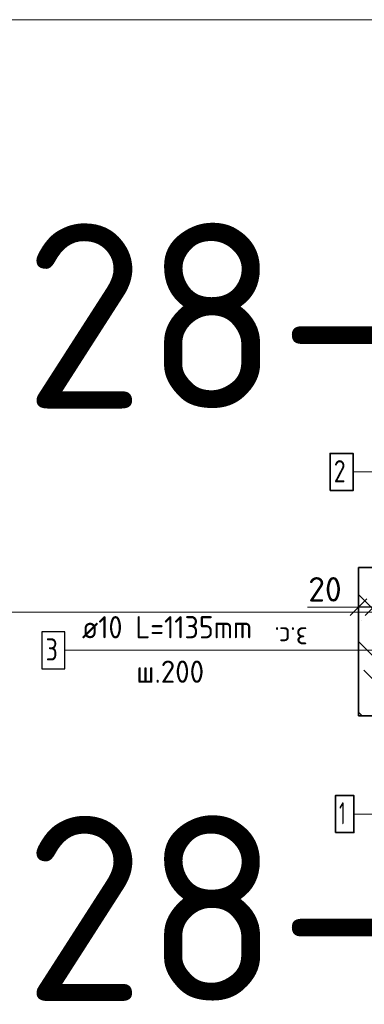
# Model space of a CAD drawing. Header units: metres. Extents: x -38 to 97, y -15 to 21.
# Tile 149 of 229: x 71.709 to 72.175, y 7.942 to 9.272. Entities that reach past the tile are written whole.
import ezdxf

# ---------------------------------------------------------------- set-up
doc = ezdxf.new("R2010")
doc.units = ezdxf.units.M
doc.header["$PDMODE"] = 65
for name, color, linetype, lineweight in [('XR$3$Арм. стержнями верхней зоны', 180, 'Continuous', 35), ('XR$3$Арм. стержнями нижней зоны', 180, 'Continuous', 35), ('XR$3$Арм.стержн. Арматура края', 96, 'Continuous', 35), ('XR$3$Размерная линия_ общее', 7, 'Continuous', 13), ('XR$4$Арм. стержнями верхней зоны', 180, 'Continuous', 35), ('XR$4$Арм. стержнями нижней зоны', 180, 'Continuous', 35), ('XR$4$Арм.стержн. Арматура края', 96, 'Continuous', 35), ('XR$4$Размерная линия_ общее', 7, 'Continuous', 13), ('XR$6$Арм. стержнями верхней зоны', 180, 'Continuous', 35), ('XR$6$Арм. стержнями нижней зоны', 180, 'Continuous', 35), ('XR$6$Арм.стержн. Арматура края', 96, 'Continuous', 35), ('XR$6$Размерная линия_ общее', 7, 'Continuous', 13)]:
    doc.layers.add(name, color=color, linetype=linetype, lineweight=lineweight)
doc.styles.add('ISOCPEUR', font='txt')
doc.dimstyles.new('DIMSTYLE_11', dxfattribs={"dimtxt": 0.033, "dimasz": 0.0375, "dimexe": 0, "dimexo": 0, "dimgap": 0.0165, "dimtad": 2, "dimdec": 0, "dimlfac": 1000, "dimrnd": 1, "dimzin": 12, "dimdsep": 46, "dimtxsty": 'ISOCPEUR', "dimblk1": 'ALL_ML_STRICH', "dimblk2": 'ALL_ML_STRICH', "dimsah": 1, "dimcen": 0, "dimclrd": 7, "dimclre": 256, "dimclrt": 7, "dimadec": 0, "dimazin": 0, "dimtfac": 1, "dimtdec": 0, "dimtix": 1, "dimtmove": 2, "dimatfit": 3, "dimfxl": 0, "dimtvp": 1.2, "dimtzin": 0, "dimlwd": 0, "dimlwe": -3, "dimarcsym": 0})
pattern_1 = [(135, (0, 0), (-0.031819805, -0.031819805), [0.4, -0.05, 0, -0.05]), (135, (-0.01591, -0.01591), (-0.031819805, -0.031819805), [0.8, -0.1, 0.1, -0.1])]

# ---------------------------------------------------------------- blocks, each defined once
blk = doc.blocks.new('ALL_ML_STRICH')
at = {"color": 0, "linetype": 'ByBlock', "lineweight": -2}
for p, q in [((0, -0.5), (0, 0.5)), ((-1, 0), (0.5, 0)), ((-0.3, -0.3), (0.3, 0.3))]:
    blk.add_line(p, q, dxfattribs=at)
blk = doc.blocks.new('*D140')
at = {"layer": 'DEFPOINTS', "color": 7, "linetype": 'Continuous', "lineweight": 13, "transparency": 33554687}
for p in [(72.1875, 8.4786), (72.1875, 8.4436), (72.1675, 8.4386)]:
    blk.add_point(p, dxfattribs=at)
at = {"layer": 'XR$3$Размерная линия_ общее', "color": 253, "linetype": 'Continuous', "lineweight": -2, "true_color": 0xa0a0a0, "transparency": 33554687}
for p, q in [((72.1675, 8.4586), (72.1675, 8.4786)), ((72.1875, 8.4636), (72.1875, 8.4786))]:
    blk.add_line(p, q, dxfattribs=at)
at = {"layer": 'XR$3$Размерная линия_ общее', "color": 7, "linetype": 'Continuous', "lineweight": -2, "transparency": 33554687}
blk.add_line((72.1875, 8.4786), (72.1675, 8.4786), dxfattribs=at)
at = {"layer": 'XR$3$Размерная линия_ общее', "color": 7, "linetype": 'Continuous', "lineweight": 13, "transparency": 33554687, "xscale": 0.0375, "yscale": 0.0375, "zscale": 0.0375}
for p, rotation in [((72.1675, 8.4786), 180), ((72.1875, 8.4786), 360)]:
    blk.add_blockref('ALL_ML_STRICH', p, dxfattribs=dict(at, rotation=rotation))
at = {"layer": 'XR$3$Размерная линия_ общее', "color": 7, "linetype": 'Continuous', "lineweight": 13, "transparency": 33554687, "insert": (72.1221, 8.5026), "char_height": 0.033, "width": 0.066, "attachment_point": 5, "style": 'ISOCPEUR'}
blk.add_mtext('\\A1;{20}', dxfattribs=at)
at = {"layer": 'XR$3$Размерная линия_ общее', "color": 7, "linetype": 'Continuous', "lineweight": 13, "transparency": 33554687, "insert": (72.0988, 8.4245), "char_height": 0.027, "width": 0.00135, "attachment_point": 1, "rotation": 180, "line_spacing_factor": 0.60241, "style": 'ISOCPEUR'}
blk.add_mtext('з.с.', dxfattribs=at)
blk = doc.blocks.new('*D439')
at = {"layer": 'DEFPOINTS', "color": 7, "linetype": 'Continuous', "lineweight": 13, "transparency": 33554687}
for p in [(72.1875, 8.4786), (72.1875, 8.4436), (72.1675, 8.4386)]:
    blk.add_point(p, dxfattribs=at)
at = {"layer": 'XR$4$Размерная линия_ общее', "color": 253, "linetype": 'Continuous', "lineweight": -2, "true_color": 0xa0a0a0, "transparency": 33554687}
for p, q in [((72.1675, 8.4586), (72.1675, 8.4786)), ((72.1875, 8.4636), (72.1875, 8.4786))]:
    blk.add_line(p, q, dxfattribs=at)
at = {"layer": 'XR$4$Размерная линия_ общее', "color": 7, "linetype": 'Continuous', "lineweight": -2, "transparency": 33554687}
blk.add_line((72.1875, 8.4786), (72.1675, 8.4786), dxfattribs=at)
at = {"layer": 'XR$4$Размерная линия_ общее', "color": 7, "linetype": 'Continuous', "lineweight": 13, "transparency": 33554687, "xscale": 0.0375, "yscale": 0.0375, "zscale": 0.0375}
for p, rotation in [((72.1675, 8.4786), 180), ((72.1875, 8.4786), 360)]:
    blk.add_blockref('ALL_ML_STRICH', p, dxfattribs=dict(at, rotation=rotation))
at = {"layer": 'XR$4$Размерная линия_ общее', "color": 7, "linetype": 'Continuous', "lineweight": 13, "transparency": 33554687, "insert": (72.1221, 8.5026), "char_height": 0.033, "width": 0.066, "attachment_point": 5, "style": 'ISOCPEUR'}
blk.add_mtext('\\A1;{20}', dxfattribs=at)
at = {"layer": 'XR$4$Размерная линия_ общее', "color": 7, "linetype": 'Continuous', "lineweight": 13, "transparency": 33554687, "insert": (72.0988, 8.4245), "char_height": 0.027, "width": 0.00135, "attachment_point": 1, "rotation": 180, "line_spacing_factor": 0.60241, "style": 'ISOCPEUR'}
blk.add_mtext('з.с.', dxfattribs=at)
blk = doc.blocks.new('*D792')
at = {"layer": 'DEFPOINTS', "color": 7, "linetype": 'Continuous', "lineweight": 13, "transparency": 33554687}
for p in [(72.1875, 8.4786), (72.1875, 8.4436), (72.1675, 8.4386)]:
    blk.add_point(p, dxfattribs=at)
at = {"layer": 'XR$6$Размерная линия_ общее', "color": 253, "linetype": 'Continuous', "lineweight": -2, "true_color": 0xa0a0a0, "transparency": 33554687}
for p, q in [((72.1675, 8.4586), (72.1675, 8.4786)), ((72.1875, 8.4636), (72.1875, 8.4786))]:
    blk.add_line(p, q, dxfattribs=at)
at = {"layer": 'XR$6$Размерная линия_ общее', "color": 7, "linetype": 'Continuous', "lineweight": -2, "transparency": 33554687}
blk.add_line((72.1875, 8.4786), (72.1675, 8.4786), dxfattribs=at)
at = {"layer": 'XR$6$Размерная линия_ общее', "color": 7, "linetype": 'Continuous', "lineweight": 13, "transparency": 33554687, "xscale": 0.0375, "yscale": 0.0375, "zscale": 0.0375}
for p, rotation in [((72.1675, 8.4786), 180), ((72.1875, 8.4786), 360)]:
    blk.add_blockref('ALL_ML_STRICH', p, dxfattribs=dict(at, rotation=rotation))
at = {"layer": 'XR$6$Размерная линия_ общее', "color": 7, "linetype": 'Continuous', "lineweight": 13, "transparency": 33554687, "insert": (72.1221, 8.5026), "char_height": 0.033, "width": 0.066, "attachment_point": 5, "style": 'ISOCPEUR'}
blk.add_mtext('\\A1;{20}', dxfattribs=at)
at = {"layer": 'XR$6$Размерная линия_ общее', "color": 7, "linetype": 'Continuous', "lineweight": 13, "transparency": 33554687, "insert": (72.0988, 8.4245), "char_height": 0.027, "width": 0.00135, "attachment_point": 1, "rotation": 180, "line_spacing_factor": 0.60241, "style": 'ISOCPEUR'}
blk.add_mtext('з.с.', dxfattribs=at)

msp = doc.modelspace()

# ---------------------------------------------------------------- hatches: boundary and pattern name
at = {"linetype": 'Continuous', "lineweight": 13, "transparency": 33554687}
h = msp.add_hatch(dxfattribs=at)
h.set_pattern_fill('__________540', scale=0.015, style=0, pattern_type=2)
h.set_pattern_definition(pattern_1)
h.paths.add_polyline_path([(72.1675, 8.5319), (72.1675, 8.3319), (72.7559, 8.3319), (72.7559, 8.5319)], flags=0)
h = msp.add_hatch(dxfattribs=at)
h.set_pattern_fill('__________540', scale=0.015, style=0, pattern_type=2)
h.set_pattern_definition(pattern_1)
h.paths.add_polyline_path([(72.1675, 8.5319), (72.1675, 8.3319), (72.7559, 8.3319), (72.7559, 8.5319)], flags=0)
h = msp.add_hatch(dxfattribs=at)
h.set_pattern_fill('__________540', scale=0.015, style=0, pattern_type=2)
h.set_pattern_definition(pattern_1)
h.paths.add_polyline_path([(72.1675, 8.5319), (72.1675, 8.3319), (72.7559, 8.3319), (72.7559, 8.5319)], flags=0)

# ---------------------------------------------------------------- linework, layer by layer
at = {"color": 7, "linetype": 'Continuous', "lineweight": 13, "transparency": 33554687}
for p, q in [((86.4198, 9.2717), (67.9198, 9.2717)), ((86.4198, 8.4717), (67.9198, 8.4717)), ((72.1675, 8.4786), (72.0985, 8.4786)), ((72.1675, 8.4786), (72.0985, 8.4786)), ((72.1675, 8.4786), (72.0985, 8.4786))]:
    msp.add_line(p, q, dxfattribs=at)
at = {"color": 7, "linetype": 'Continuous', "lineweight": 35, "transparency": 33554687}
for p, q in [((72.1675, 8.5319), (72.1675, 8.3319)), ((72.7559, 8.5319), (72.1675, 8.5319)), ((72.1675, 8.5319), (72.1675, 8.3319)), ((72.7559, 8.5319), (72.1675, 8.5319)), ((72.1675, 8.5319), (72.1675, 8.3319)), ((72.7559, 8.5319), (72.1675, 8.5319)), ((72.1675, 8.3319), (72.7559, 8.3319)), ((72.1675, 8.3319), (72.7559, 8.3319)), ((72.1675, 8.3319), (72.7559, 8.3319))]:
    msp.add_line(p, q, dxfattribs=at)
at = {"layer": 'XR$3$Арм. стержнями верхней зоны', "color": 7, "linetype": 'Continuous', "lineweight": 13, "transparency": 33554687}
msp.add_line((72.16, 8.661), (72.386, 8.661), dxfattribs=at)
at = {"layer": 'XR$3$Арм. стержнями верхней зоны', "color": 7, "linetype": 'Continuous', "lineweight": 35, "transparency": 33554687}
msp.add_lwpolyline([(72.129, 8.636), (72.16, 8.636), (72.16, 8.686), (72.129, 8.686), (72.129, 8.636)], dxfattribs=at)
at = {"layer": 'XR$3$Арм. стержнями нижней зоны', "color": 7, "linetype": 'Continuous', "lineweight": 13, "transparency": 33554687}
msp.add_line((72.1612, 8.1992), (72.3872, 8.1992), dxfattribs=at)
at = {"layer": 'XR$3$Арм. стержнями нижней зоны', "color": 7, "linetype": 'Continuous', "lineweight": 35, "transparency": 33554687}
msp.add_lwpolyline([(72.1362, 8.1742), (72.1612, 8.1742), (72.1612, 8.2242), (72.1362, 8.2242), (72.1362, 8.1742)], dxfattribs=at)
at = {"layer": 'XR$3$Арм.стержн. Арматура края', "color": 7, "linetype": 'Continuous', "lineweight": 13, "transparency": 33554687}
for p, q in [((71.7706, 8.4204), (72.0806, 8.4204)), ((72.0806, 8.4204), (72.1925, 8.4204))]:
    msp.add_line(p, q, dxfattribs=at)
at = {"layer": 'XR$3$Арм.стержн. Арматура края', "color": 7, "linetype": 'Continuous', "lineweight": 25, "transparency": 33554687}
msp.add_lwpolyline([(71.7396, 8.3954), (71.7706, 8.3954), (71.7706, 8.4454), (71.7396, 8.4454), (71.7396, 8.3954)], dxfattribs=at)
at = {"layer": 'XR$4$Арм. стержнями верхней зоны', "color": 7, "linetype": 'Continuous', "lineweight": 13, "transparency": 33554687}
msp.add_line((72.16, 8.661), (72.386, 8.661), dxfattribs=at)
at = {"layer": 'XR$4$Арм. стержнями верхней зоны', "color": 7, "linetype": 'Continuous', "lineweight": 35, "transparency": 33554687}
msp.add_lwpolyline([(72.129, 8.636), (72.16, 8.636), (72.16, 8.686), (72.129, 8.686), (72.129, 8.636)], dxfattribs=at)
at = {"layer": 'XR$4$Арм. стержнями нижней зоны', "color": 7, "linetype": 'Continuous', "lineweight": 13, "transparency": 33554687}
msp.add_line((72.1612, 8.1992), (72.3872, 8.1992), dxfattribs=at)
at = {"layer": 'XR$4$Арм. стержнями нижней зоны', "color": 7, "linetype": 'Continuous', "lineweight": 35, "transparency": 33554687}
msp.add_lwpolyline([(72.1362, 8.1742), (72.1612, 8.1742), (72.1612, 8.2242), (72.1362, 8.2242), (72.1362, 8.1742)], dxfattribs=at)
at = {"layer": 'XR$4$Арм.стержн. Арматура края', "color": 7, "linetype": 'Continuous', "lineweight": 13, "transparency": 33554687}
for p, q in [((71.7706, 8.4204), (72.0806, 8.4204)), ((72.0806, 8.4204), (72.1925, 8.4204))]:
    msp.add_line(p, q, dxfattribs=at)
at = {"layer": 'XR$4$Арм.стержн. Арматура края', "color": 7, "linetype": 'Continuous', "lineweight": 25, "transparency": 33554687}
msp.add_lwpolyline([(71.7396, 8.3954), (71.7706, 8.3954), (71.7706, 8.4454), (71.7396, 8.4454), (71.7396, 8.3954)], dxfattribs=at)
at = {"layer": 'XR$6$Арм. стержнями верхней зоны', "color": 7, "linetype": 'Continuous', "lineweight": 13, "transparency": 33554687}
msp.add_line((72.16, 8.661), (72.386, 8.661), dxfattribs=at)
at = {"layer": 'XR$6$Арм. стержнями верхней зоны', "color": 7, "linetype": 'Continuous', "lineweight": 35, "transparency": 33554687}
msp.add_lwpolyline([(72.129, 8.636), (72.16, 8.636), (72.16, 8.686), (72.129, 8.686), (72.129, 8.636)], dxfattribs=at)
at = {"layer": 'XR$6$Арм. стержнями нижней зоны', "color": 7, "linetype": 'Continuous', "lineweight": 13, "transparency": 33554687}
msp.add_line((72.1612, 8.1992), (72.3872, 8.1992), dxfattribs=at)
at = {"layer": 'XR$6$Арм. стержнями нижней зоны', "color": 7, "linetype": 'Continuous', "lineweight": 35, "transparency": 33554687}
msp.add_lwpolyline([(72.1362, 8.1742), (72.1612, 8.1742), (72.1612, 8.2242), (72.1362, 8.2242), (72.1362, 8.1742)], dxfattribs=at)
at = {"layer": 'XR$6$Арм.стержн. Арматура края', "color": 7, "linetype": 'Continuous', "lineweight": 13, "transparency": 33554687}
for p, q in [((71.7706, 8.4204), (72.0806, 8.4204)), ((72.0806, 8.4204), (72.1925, 8.4204))]:
    msp.add_line(p, q, dxfattribs=at)
at = {"layer": 'XR$6$Арм.стержн. Арматура края', "color": 7, "linetype": 'Continuous', "lineweight": 25, "transparency": 33554687}
msp.add_lwpolyline([(71.7396, 8.3954), (71.7706, 8.3954), (71.7706, 8.4454), (71.7396, 8.4454), (71.7396, 8.3954)], dxfattribs=at)

# ---------------------------------------------------------------- texts
at = {"color": 7, "linetype": 'Continuous', "lineweight": 35, "transparency": 33554687, "char_height": 0.25, "width": 2.743715, "attachment_point": 7, "style": 'ISOCPEUR'}
for insert in [(70.3506, 8.7467), (70.3506, 7.9467)]:
    msp.add_mtext('\\W0.96;ГОСТ 34028-2016', dxfattribs=dict(at, insert=insert))
at = {"layer": 'XR$3$Арм. стержнями верхней зоны', "color": 7, "linetype": 'Continuous', "lineweight": 25, "transparency": 33554687, "insert": (72.134, 8.647), "char_height": 0.03, "width": 0.032641, "attachment_point": 7, "style": 'ISOCPEUR'}
msp.add_mtext('\\W0.78;2', dxfattribs=at)
at = {"layer": 'XR$3$Арм. стержнями нижней зоны', "color": 7, "linetype": 'Continuous', "lineweight": 25, "transparency": 33554687, "insert": (72.1412, 8.1852), "char_height": 0.03, "width": 0.023333, "attachment_point": 7, "style": 'ISOCPEUR'}
msp.add_mtext('\\W0.56;1', dxfattribs=at)
at = {"layer": 'XR$3$Арм.стержн. Арматура края', "color": 7, "linetype": 'Continuous', "lineweight": 25, "transparency": 33554687, "char_height": 0.03, "attachment_point": 7, "style": 'ISOCPEUR'}
for s, insert, width in [('\\W0.92;ø10 L=1135mm ', (71.7936, 8.4364), 0.280669), ('\\W0.78;3', (71.7446, 8.4064), 0.032641), ('\\W0.95;ш.200 ', (71.8671, 8.3764), 0.1312)]:
    msp.add_mtext(s, dxfattribs=dict(at, insert=insert, width=width))
at = {"layer": 'XR$4$Арм. стержнями верхней зоны', "color": 7, "linetype": 'Continuous', "lineweight": 25, "transparency": 33554687, "insert": (72.134, 8.647), "char_height": 0.03, "width": 0.032641, "attachment_point": 7, "style": 'ISOCPEUR'}
msp.add_mtext('\\W0.78;2', dxfattribs=at)
at = {"layer": 'XR$4$Арм. стержнями нижней зоны', "color": 7, "linetype": 'Continuous', "lineweight": 25, "transparency": 33554687, "insert": (72.1412, 8.1852), "char_height": 0.03, "width": 0.023333, "attachment_point": 7, "style": 'ISOCPEUR'}
msp.add_mtext('\\W0.56;1', dxfattribs=at)
at = {"layer": 'XR$4$Арм.стержн. Арматура края', "color": 7, "linetype": 'Continuous', "lineweight": 25, "transparency": 33554687, "char_height": 0.03, "attachment_point": 7, "style": 'ISOCPEUR'}
for s, insert, width in [('\\W0.92;ø10 L=1135mm ', (71.7936, 8.4364), 0.280669), ('\\W0.78;3', (71.7446, 8.4064), 0.032641), ('\\W0.95;ш.200 ', (71.8671, 8.3764), 0.1312)]:
    msp.add_mtext(s, dxfattribs=dict(at, insert=insert, width=width))
at = {"layer": 'XR$6$Арм. стержнями верхней зоны', "color": 7, "linetype": 'Continuous', "lineweight": 25, "transparency": 33554687, "insert": (72.134, 8.647), "char_height": 0.03, "width": 0.032641, "attachment_point": 7, "style": 'ISOCPEUR'}
msp.add_mtext('\\W0.78;2', dxfattribs=at)
at = {"layer": 'XR$6$Арм. стержнями нижней зоны', "color": 7, "linetype": 'Continuous', "lineweight": 25, "transparency": 33554687, "insert": (72.1412, 8.1852), "char_height": 0.03, "width": 0.023333, "attachment_point": 7, "style": 'ISOCPEUR'}
msp.add_mtext('\\W0.56;1', dxfattribs=at)
at = {"layer": 'XR$6$Арм.стержн. Арматура края', "color": 7, "linetype": 'Continuous', "lineweight": 25, "transparency": 33554687, "char_height": 0.03, "attachment_point": 7, "style": 'ISOCPEUR'}
for s, insert, width in [('\\W0.92;ø10 L=1135mm ', (71.7936, 8.4364), 0.280669), ('\\W0.78;3', (71.7446, 8.4064), 0.032641), ('\\W0.95;ш.200 ', (71.8671, 8.3764), 0.1312)]:
    msp.add_mtext(s, dxfattribs=dict(at, insert=insert, width=width))

# ---------------------------------------------------------------- dimensions: what is measured, and where the dimension line sits
at = {"layer": 'XR$3$Размерная линия_ общее', "color": 7, "linetype": 'Continuous', "lineweight": 13, "transparency": 33554687}
dim = msp.add_linear_dim(base=(72.1675, 8.4786), p1=(72.1875, 8.4636), p2=(72.1675, 8.4586), angle=180, text='<>\\Xз.с.', dimstyle='DIMSTYLE_11', override={"dimpost": '<>', "dimclrd": 7, "dimclre": 253, "dimclrt": 7, "dimlwd": 0, "dimlwe": 65533}, dxfattribs=at)
dim.commit()
dim.dimension.update_dxf_attribs({"geometry": '*D140', "text_midpoint": (72.1221, 8.5026), "dimtype": 160})
at = {"layer": 'XR$4$Размерная линия_ общее', "color": 7, "linetype": 'Continuous', "lineweight": 13, "transparency": 33554687}
dim = msp.add_linear_dim(base=(72.1675, 8.4786), p1=(72.1875, 8.4636), p2=(72.1675, 8.4586), angle=180, text='<>\\Xз.с.', dimstyle='DIMSTYLE_11', override={"dimpost": '<>', "dimclrd": 7, "dimclre": 253, "dimclrt": 7, "dimlwd": 0, "dimlwe": 65533}, dxfattribs=at)
dim.commit()
dim.dimension.update_dxf_attribs({"geometry": '*D439', "text_midpoint": (72.1221, 8.5026), "dimtype": 160})
at = {"layer": 'XR$6$Размерная линия_ общее', "color": 7, "linetype": 'Continuous', "lineweight": 13, "transparency": 33554687}
dim = msp.add_linear_dim(base=(72.1675, 8.4786), p1=(72.1875, 8.4636), p2=(72.1675, 8.4586), angle=180, text='<>\\Xз.с.', dimstyle='DIMSTYLE_11', override={"dimpost": '<>', "dimclrd": 7, "dimclre": 253, "dimclrt": 7, "dimlwd": 0, "dimlwe": 65533}, dxfattribs=at)
dim.commit()
dim.dimension.update_dxf_attribs({"geometry": '*D792', "text_midpoint": (72.1221, 8.5026), "dimtype": 160})

doc.saveas('drawing.dxf')
